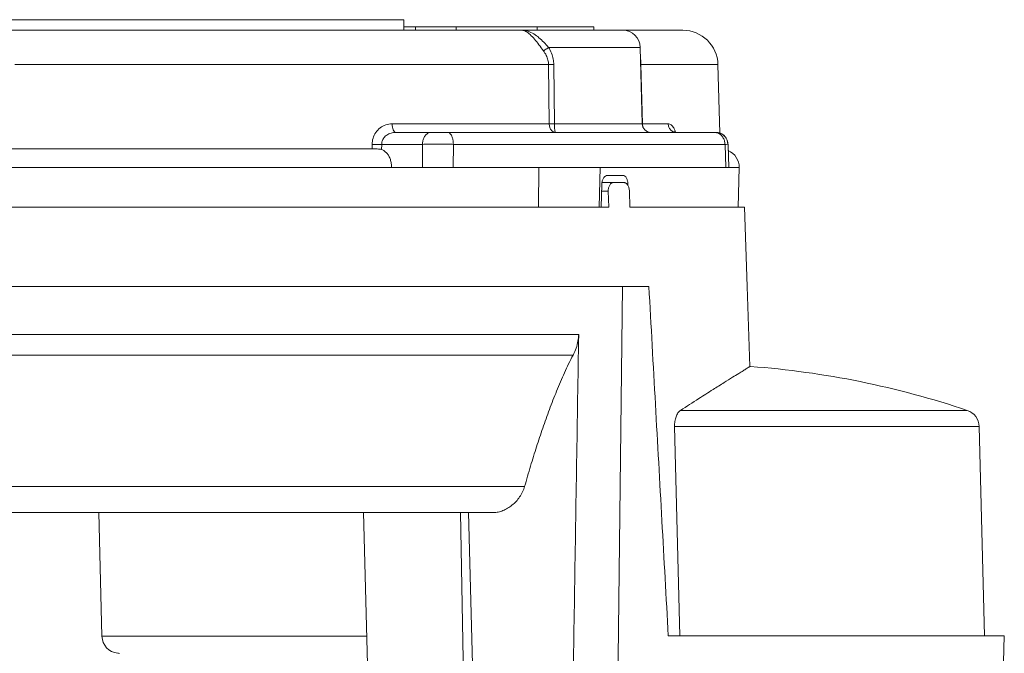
# Model space of a CAD drawing. Header units: millimetres. Extents: x -368 to 1732, y 3428 to 4913.
# Tile 70 of 80: x 1111.4 to 1116.99, y 4375.93 to 4379.53. Entities that reach past the tile are written whole.
import ezdxf

# ---------------------------------------------------------------- set-up
doc = ezdxf.new("R2010")
doc.units = ezdxf.units.MM
doc.linetypes.add('ACAD_ISO08W100', pattern=[36, 24, -3, 6, -3])
doc.layers.add('-- CO_p', color=51, linetype='Continuous', lineweight=9)

# ---------------------------------------------------------------- blocks, each defined once
blk = doc.blocks.new('-- CIEPŁOMIERZ ECHO II_20')
at = {"color": 50}
for points in [[(4.01, 7.15), (4.01, 7.15), (4.01, 7.17), (4.01, 7.17)], [(4.01002, 7.17), (4.01002, 7.17), (4.33286, 7.17), (4.33286, 7.17)], [(4.33286, 7.17), (4.33286, 7.17), (4.79297, 7.17), (4.79297, 7.17)], [(4.33286, 7.15), (4.33286, 7.15), (4.33286, 7.17), (4.33286, 7.17)], [(4.79297, 7.17), (4.79297, 7.17), (5.02358, 7.17), (5.02358, 7.17)], [(4.79297, 7.15), (4.79297, 7.15), (4.79297, 7.17), (4.79297, 7.17)], [(5.02358, 7.17), (5.02358, 7.17), (5.09, 7.17), (5.09, 7.17)], [(5.02358, 7.15), (5.02358, 7.15), (5.02358, 7.17), (5.02358, 7.17)], [(5.09, 7.21), (5.09, 7.21), (7.98239, 7.21), (7.98239, 7.21)], [(5.09, 7.15), (5.09, 7.15), (5.09, 7.21), (5.09, 7.21)], [(3.50526, 7.15), (3.39684, 7.15), (3.30817, 7.06361), (3.30533, 6.95523)], [(3.50526, 7.15), (3.50526, 7.15), (3.84498, 7.15), (3.84498, 7.15)], [(3.84703, 7.15), (3.84703, 7.15), (3.50537, 7.15), (3.50537, 7.15)], [(3.84703, 7.15), (3.79282, 7.15), (3.74848, 7.1068), (3.74706, 7.05261)], [(3.84498, 7.15), (3.84498, 7.15), (3.84703, 7.15), (3.84703, 7.15)], [(3.88219, 7.15), (3.88219, 7.15), (3.84704, 7.15), (3.84704, 7.15)], [(3.88428, 7.15), (3.88428, 7.15), (3.84806, 7.15), (3.84806, 7.15)], [(3.89455, 7.15), (3.89455, 7.15), (3.88219, 7.15), (3.88219, 7.15)], [(3.93227, 7.15), (3.93227, 7.15), (3.88428, 7.15), (3.88428, 7.15)], [(3.94199, 7.15), (3.94199, 7.15), (3.89455, 7.15), (3.89455, 7.15)], [(3.97384, 7.15), (3.97384, 7.15), (3.93227, 7.15), (3.93227, 7.15)], [(3.96096, 7.15), (3.96096, 7.15), (3.94199, 7.15), (3.94199, 7.15)], [(4.33286, 7.15), (4.33286, 7.15), (3.96096, 7.15), (3.96096, 7.15)], [(4.41934, 7.15), (4.41934, 7.15), (3.97384, 7.15), (3.97384, 7.15)], [(4.41934, 7.15), (4.41934, 7.15), (4.33286, 7.15), (4.33286, 7.15)], [(4.6112, 7.15), (4.6112, 7.15), (4.41934, 7.15), (4.41934, 7.15)], [(4.41934, 7.15), (4.41934, 7.15), (4.61448, 7.15), (4.61448, 7.15)], [(4.63141, 7.15), (4.63141, 7.15), (4.6112, 7.15), (4.6112, 7.15)], [(4.61448, 7.15), (4.61448, 7.15), (4.63141, 7.15), (4.63141, 7.15)], [(4.71656, 7.15), (4.71656, 7.15), (4.63141, 7.15), (4.63141, 7.15)], [(4.63141, 7.15), (4.63141, 7.15), (4.71684, 7.15), (4.71684, 7.15)], [(4.71891, 7.15), (4.71891, 7.15), (4.71656, 7.15), (4.71656, 7.15)], [(4.71684, 7.15), (4.71684, 7.15), (4.72298, 7.15), (4.72298, 7.15)], [(4.72298, 7.15), (4.72298, 7.15), (4.71891, 7.15), (4.71891, 7.15)], [(4.79297, 7.15), (4.79297, 7.15), (4.72298, 7.15), (4.72298, 7.15)], [(4.72298, 7.15), (4.72298, 7.15), (4.79297, 7.15), (4.79297, 7.15)], [(5.02358, 7.15), (5.02358, 7.15), (4.79297, 7.15), (4.79297, 7.15)], [(4.79297, 7.15), (4.79297, 7.15), (5.02358, 7.15), (5.02358, 7.15)], [(5.09, 7.15), (5.09, 7.15), (5.02358, 7.15), (5.02358, 7.15)], [(5.02358, 7.15), (5.02358, 7.15), (5.09, 7.15), (5.09, 7.15)], [(6.09, 7.15), (6.09, 7.15), (5.09, 7.15), (5.09, 7.15)], [(5.09, 7.15), (5.09, 7.15), (6.09, 7.15), (6.09, 7.15)], [(6.09275, 7.15), (6.09275, 7.15), (6.09, 7.15), (6.09, 7.15)], [(6.09, 7.15), (6.09, 7.15), (6.89, 7.15), (6.89, 7.15)], [(6.89, 7.15), (6.89, 7.15), (6.09275, 7.15), (6.09275, 7.15)], [(7.95643, 7.15), (7.95643, 7.15), (6.89, 7.15), (6.89, 7.15)], [(6.89, 7.15), (6.89, 7.15), (7.95643, 7.15), (7.95643, 7.15)], [(3.74706, 7.05261), (3.74706, 7.05261), (3.7357, 6.61869), (3.7357, 6.61869)], [(4.26789, 7.05261), (4.26789, 7.05261), (3.74706, 7.05261), (3.74706, 7.05261)], [(3.30533, 6.95523), (3.30533, 6.95523), (3.29514, 6.566), (3.29514, 6.566)], [(3.30533, 6.95523), (3.30533, 6.95523), (3.60882, 6.95523), (3.60882, 6.95523)], [(3.60882, 6.95523), (3.60882, 6.95523), (3.61379, 6.95523), (3.61379, 6.95523)], [(3.61379, 6.95523), (3.61379, 6.95523), (3.74361, 6.95523), (3.74361, 6.95523)], [(3.74361, 6.95523), (3.74361, 6.95523), (3.73448, 6.61869), (3.73448, 6.61869)], [(3.74386, 6.96349), (3.74377, 6.96074), (3.74369, 6.95798), (3.74361, 6.95523)], [(3.74451, 6.95521), (3.74421, 6.95522), (3.74391, 6.95523), (3.74361, 6.95523)], [(4.23466, 6.61869), (4.23466, 6.61869), (4.23835, 6.95523), (4.23835, 6.95523)], [(4.26426, 6.61869), (4.26426, 6.61869), (4.26824, 6.95523), (4.26824, 6.95523)], [(4.26824, 6.95523), (4.26824, 6.95523), (4.74131, 6.95523), (4.74131, 6.95523)], [(4.74131, 6.95523), (4.74131, 6.95523), (4.8379, 6.95523), (4.8379, 6.95523)], [(4.8379, 6.95523), (4.8379, 6.95523), (4.86887, 6.95523), (4.86887, 6.95523)], [(4.86887, 6.95523), (4.86887, 6.95523), (4.8816, 6.95523), (4.8816, 6.95523)], [(4.8816, 6.95523), (4.8816, 6.95523), (4.96145, 6.95523), (4.96145, 6.95523)], [(4.96145, 6.95523), (4.96145, 6.95523), (5.43651, 6.95523), (5.43651, 6.95523)], [(5.43651, 6.95523), (5.43651, 6.95523), (5.43792, 6.95523), (5.43792, 6.95523)], [(5.43792, 6.95523), (5.43792, 6.95523), (5.52492, 6.95523), (5.52492, 6.95523)], [(5.52492, 6.95523), (5.52492, 6.95523), (5.54129, 6.95523), (5.54129, 6.95523)], [(5.54129, 6.95523), (5.54129, 6.95523), (5.67856, 6.95523), (5.67856, 6.95523)], [(5.67856, 6.95523), (5.67856, 6.95523), (5.76871, 6.95523), (5.76871, 6.95523)], [(5.76871, 6.95523), (5.76871, 6.95523), (5.81884, 6.95523), (5.81884, 6.95523)], [(5.81884, 6.95523), (5.81884, 6.95523), (5.83841, 6.95523), (5.83841, 6.95523)], [(5.83841, 6.95523), (5.83841, 6.95523), (6.06004, 6.95523), (6.06004, 6.95523)], [(6.06004, 6.95523), (6.06004, 6.95523), (6.07048, 6.95523), (6.07048, 6.95523)], [(6.07048, 6.95523), (6.07048, 6.95523), (6.10335, 6.95523), (6.10335, 6.95523)], [(6.10335, 6.95523), (6.10335, 6.95523), (6.112, 6.95523), (6.112, 6.95523)], [(6.112, 6.95523), (6.112, 6.95523), (6.72281, 6.95523), (6.72281, 6.95523)], [(6.72281, 6.95523), (6.72281, 6.95523), (6.90953, 6.95523), (6.90953, 6.95523)], [(6.90953, 6.95523), (6.90953, 6.95523), (6.93499, 6.95523), (6.93499, 6.95523)], [(6.93499, 6.95523), (6.93499, 6.95523), (6.94157, 6.95523), (6.94157, 6.95523)], [(6.94157, 6.95523), (6.94157, 6.95523), (7.2113, 6.95523), (7.2113, 6.95523)], [(7.2113, 6.95523), (7.2113, 6.95523), (7.21404, 6.95523), (7.21404, 6.95523)], [(7.21404, 6.95523), (7.21404, 6.95523), (7.30145, 6.95523), (7.30145, 6.95523)], [(3.58813, 6.61869), (3.58813, 6.61869), (3.73448, 6.61869), (3.73448, 6.61869)], [(3.68571, 6.57), (3.71282, 6.57), (3.73499, 6.59159), (3.7357, 6.61869)], [(3.73088, 6.59996), (3.73238, 6.60394), (3.73342, 6.60807), (3.73398, 6.61228)], [(3.73398, 6.61228), (3.73427, 6.61441), (3.73443, 6.61654), (3.73448, 6.61869)], [(3.7357, 6.61866), (3.7357, 6.61866), (3.73448, 6.61869), (3.73448, 6.61869)], [(4.23466, 6.61869), (4.23466, 6.61869), (3.7357, 6.61869), (3.7357, 6.61869)], [(4.26426, 6.61869), (4.26426, 6.61869), (5.15679, 6.61869), (5.15679, 6.61869)], [(3.31827, 6.57), (3.28096, 6.57), (3.2502, 6.54073), (3.24836, 6.50346)], [(3.29512, 6.56606), (3.27079, 6.55753), (3.25311, 6.53632), (3.24912, 6.51084)], [(3.3183, 6.57), (3.3183, 6.57), (3.32733, 6.57), (3.32733, 6.57)], [(3.31838, 6.57), (3.31838, 6.57), (3.3183, 6.57), (3.3183, 6.57)], [(3.32733, 6.57), (3.32733, 6.57), (3.54271, 6.57), (3.54271, 6.57)], [(3.54271, 6.57), (3.54271, 6.57), (3.68573, 6.57), (3.68573, 6.57)], [(3.54271, 6.57), (3.54271, 6.57), (3.54297, 6.57), (3.54297, 6.57)], [(3.68573, 6.57), (3.68573, 6.57), (3.69135, 6.57), (3.69135, 6.57)], [(3.69135, 6.57), (3.69135, 6.57), (4.22943, 6.57), (4.22943, 6.57)], [(3.72692, 6.5917), (3.72848, 6.59433), (3.7298, 6.5971), (3.73088, 6.59996)], [(4.22943, 6.57), (4.22943, 6.57), (4.23692, 6.57), (4.23692, 6.57)], [(4.23692, 6.57), (4.23692, 6.57), (4.84139, 6.57), (4.84139, 6.57)], [(4.93491, 6.57), (4.93491, 6.57), (4.84139, 6.57), (4.84139, 6.57)], [(4.84139, 6.57), (4.84139, 6.57), (4.93491, 6.57), (4.93491, 6.57)], [(5.13592, 6.57), (5.13592, 6.57), (4.93491, 6.57), (4.93491, 6.57)], [(3.24831, 6.50224), (3.24831, 6.50224), (3.24406, 6.37), (3.24406, 6.37)], [(3.24831, 6.50224), (3.24831, 6.50224), (3.24717, 6.46675), (3.24717, 6.46675)], [(3.24912, 6.51084), (3.24867, 6.508), (3.2484, 6.50512), (3.24831, 6.50224)], [(3.24836, 6.50346), (3.24834, 6.50305), (3.24832, 6.50265), (3.24831, 6.50224)], [(3.26528, 6.50183), (3.26528, 6.50183), (3.261, 6.37), (3.261, 6.37)], [(3.26528, 6.50183), (3.26528, 6.50183), (4.80905, 6.50183), (4.80905, 6.50183)], [(4.8098, 6.37), (4.8098, 6.37), (4.80905, 6.50183), (4.80905, 6.50183)], [(5.21641, 6.50183), (5.21641, 6.50183), (4.98439, 6.50183), (4.98439, 6.50183)], [(4.98504, 6.37), (4.98504, 6.37), (4.98439, 6.50183), (4.98439, 6.50183)], [(5.21641, 6.50183), (5.21641, 6.50183), (5.21659, 6.472), (5.21659, 6.472)], [(5.27081, 6.50183), (5.27081, 6.50183), (5.27097, 6.47585), (5.27097, 6.47585)], [(3.24713, 6.46682), (3.20882, 6.44986), (3.18411, 6.4119), (3.18411, 6.37)], [(5.2553, 6.47589), (5.2553, 6.47589), (5.27097, 6.47589), (5.27097, 6.47589)], [(5.27097, 6.47589), (5.27097, 6.47589), (7.70904, 6.47589), (7.70904, 6.47589)], [(3.18411, 6.37), (3.18411, 6.37), (3.19, 6.145), (3.19, 6.145)], [(3.2399, 6.37), (3.2399, 6.37), (3.18411, 6.37), (3.18411, 6.37)], [(3.24406, 6.37), (3.24406, 6.37), (3.2399, 6.37), (3.2399, 6.37)], [(3.24406, 6.37), (3.24406, 6.37), (3.261, 6.37), (3.261, 6.37)], [(3.261, 6.37), (3.261, 6.37), (3.96924, 6.37), (3.96924, 6.37)], [(3.93277, 6.325), (3.93277, 6.325), (3.84641, 6.325), (3.84641, 6.325)], [(3.96924, 6.37), (3.96924, 6.37), (3.97491, 6.37), (3.97491, 6.37)], [(3.97491, 6.37), (3.97491, 6.37), (4.32404, 6.37), (4.32404, 6.37)], [(3.9808, 6.145), (3.9808, 6.145), (3.97491, 6.37), (3.97491, 6.37)], [(4.32404, 6.37), (4.32404, 6.37), (4.8098, 6.37), (4.8098, 6.37)], [(4.32404, 6.37), (4.32404, 6.37), (4.32519, 6.145), (4.32519, 6.145)], [(4.98504, 6.37), (4.98504, 6.37), (4.8098, 6.37), (4.8098, 6.37)], [(5.16035, 6.37), (5.16035, 6.37), (4.98504, 6.37), (4.98504, 6.37)], [(5.16035, 6.37), (5.16035, 6.37), (7.81965, 6.37), (7.81965, 6.37)], [(3.81784, 6.28152), (3.81772, 6.27935), (3.81768, 6.27717), (3.81773, 6.275)], [(3.81773, 6.275), (3.81773, 6.275), (3.82166, 6.275), (3.82166, 6.275)], [(3.81773, 6.275), (3.81773, 6.275), (3.81784, 6.26954), (3.81784, 6.26954)], [(3.83998, 6.285), (3.83998, 6.285), (3.89858, 6.285), (3.89858, 6.285)], [(3.89858, 6.285), (3.89858, 6.285), (3.96578, 6.285), (3.96578, 6.285)], [(3.96578, 6.275), (3.96578, 6.275), (3.96846, 6.145), (3.96846, 6.145)], [(3.80614, 6.145), (3.80614, 6.145), (3.80862, 6.235), (3.80862, 6.235)], [(3.92644, 6.145), (3.92644, 6.145), (3.92891, 6.235), (3.92891, 6.235)], [(3.92891, 6.235), (3.92891, 6.235), (3.9666, 6.235), (3.9666, 6.235)], [(3.155, 6.145), (3.155, 6.145), (3.13929, 5.695), (3.13929, 5.695)], [(3.155, 6.145), (3.155, 6.145), (3.19702, 6.145), (3.19702, 6.145)], [(3.19702, 6.145), (3.19702, 6.145), (3.21215, 6.145), (3.21215, 6.145)], [(3.21215, 6.145), (3.21215, 6.145), (3.29553, 6.145), (3.29553, 6.145)], [(3.29553, 6.145), (3.29553, 6.145), (3.4873, 6.145), (3.4873, 6.145)], [(3.4873, 6.145), (3.4873, 6.145), (3.49001, 6.145), (3.49001, 6.145)], [(3.49001, 6.145), (3.49001, 6.145), (3.49101, 6.145), (3.49101, 6.145)], [(3.49101, 6.145), (3.49101, 6.145), (3.61191, 6.145), (3.61191, 6.145)], [(3.61191, 6.145), (3.61191, 6.145), (3.61848, 6.145), (3.61848, 6.145)], [(3.61848, 6.145), (3.61848, 6.145), (3.74296, 6.145), (3.74296, 6.145)], [(3.74296, 6.145), (3.74296, 6.145), (3.75462, 6.145), (3.75462, 6.145)], [(3.75462, 6.145), (3.75462, 6.145), (3.80614, 6.145), (3.80614, 6.145)], [(3.92644, 6.145), (3.92644, 6.145), (3.96846, 6.145), (3.96846, 6.145)], [(3.96846, 6.145), (3.96846, 6.145), (3.98085, 6.145), (3.98085, 6.145)], [(4.28681, 6.145), (4.28681, 6.145), (3.98085, 6.145), (3.98085, 6.145)], [(4.28681, 6.145), (4.28681, 6.145), (4.32519, 6.145), (4.32519, 6.145)], [(4.32519, 6.145), (4.32519, 6.145), (4.46486, 6.145), (4.46486, 6.145)], [(4.46486, 6.145), (4.46486, 6.145), (4.50685, 6.145), (4.50685, 6.145)], [(4.50685, 6.145), (4.50685, 6.145), (4.51138, 6.145), (4.51138, 6.145)], [(4.51138, 6.145), (4.51138, 6.145), (4.52798, 6.145), (4.52798, 6.145)], [(4.52798, 6.145), (4.52798, 6.145), (4.57316, 6.145), (4.57316, 6.145)], [(4.57316, 6.145), (4.57316, 6.145), (4.60194, 6.145), (4.60194, 6.145)], [(4.60194, 6.145), (4.60194, 6.145), (4.71138, 6.145), (4.71138, 6.145)], [(4.71138, 6.145), (4.71138, 6.145), (4.71885, 6.145), (4.71885, 6.145)], [(4.71885, 6.145), (4.71885, 6.145), (4.76679, 6.145), (4.76679, 6.145)], [(4.76679, 6.145), (4.76679, 6.145), (4.77293, 6.145), (4.77293, 6.145)], [(4.77293, 6.145), (4.77293, 6.145), (4.81398, 6.145), (4.81398, 6.145)], [(4.81398, 6.145), (4.81398, 6.145), (4.81785, 6.145), (4.81785, 6.145)], [(4.81785, 6.145), (4.81785, 6.145), (4.84298, 6.145), (4.84298, 6.145)], [(4.84298, 6.145), (4.84298, 6.145), (4.85516, 6.145), (4.85516, 6.145)], [(4.85516, 6.145), (4.85516, 6.145), (4.89392, 6.145), (4.89392, 6.145)], [(4.89392, 6.145), (4.89392, 6.145), (4.91212, 6.145), (4.91212, 6.145)], [(4.91212, 6.145), (4.91212, 6.145), (4.93498, 6.145), (4.93498, 6.145)], [(4.93498, 6.145), (4.93498, 6.145), (5.0966, 6.145), (5.0966, 6.145)], [(5.0966, 6.145), (5.0966, 6.145), (5.15795, 6.145), (5.15795, 6.145)], [(5.15795, 6.145), (5.15795, 6.145), (5.16514, 6.145), (5.16514, 6.145)], [(5.16514, 6.145), (5.16514, 6.145), (5.49671, 6.145), (5.49671, 6.145)], [(5.49671, 6.145), (5.49671, 6.145), (5.50194, 6.145), (5.50194, 6.145)], [(5.50194, 6.145), (5.50194, 6.145), (5.54256, 6.145), (5.54256, 6.145)], [(5.54256, 6.145), (5.54256, 6.145), (5.54764, 6.145), (5.54764, 6.145)], [(5.54764, 6.145), (5.54764, 6.145), (5.58646, 6.145), (5.58646, 6.145)], [(5.58646, 6.145), (5.58646, 6.145), (5.77515, 6.145), (5.77515, 6.145)], [(5.77515, 6.145), (5.77515, 6.145), (7.24095, 6.145), (7.24095, 6.145)], [(7.24095, 6.145), (7.24095, 6.145), (7.25687, 6.145), (7.25687, 6.145)], [(7.25687, 6.145), (7.25687, 6.145), (8.12396, 6.145), (8.12396, 6.145)], [(3.13929, 5.695), (3.13929, 5.695), (3.12339, 5.23965), (3.12339, 5.23965)], [(3.69773, 5.695), (3.69773, 5.695), (3.84756, 5.695), (3.84756, 5.695)], [(3.84756, 5.695), (3.84756, 5.695), (9.13245, 5.695), (9.13245, 5.695)], [(3.87625, 3.26), (3.87625, 3.26), (3.84756, 5.695), (3.84756, 5.695)], [(4.09693, 5.42097), (4.09693, 5.42097), (9.12922, 5.42097), (9.12922, 5.42097)], [(4.12912, 5.30465), (4.12912, 5.30465), (9.11312, 5.30465), (9.11312, 5.30465)], [(3.11966, 5.23965), (2.7006, 5.20853), (2.28715, 5.1247), (1.88906, 4.99016)], [(1.88906, 4.99016), (1.84934, 4.97673), (1.82221, 4.93995), (1.82111, 4.89804)], [(1.88906, 4.99016), (1.88906, 4.99016), (3.51837, 4.99016), (3.51837, 4.99016)], [(1.82111, 4.89804), (1.82111, 4.89804), (1.79, 3.71), (1.79, 3.71)], [(1.82111, 4.89804), (1.82111, 4.89804), (3.55178, 4.89804), (3.55178, 4.89804)], [(3.52223, 3.71), (3.52223, 3.71), (3.55177, 4.89797), (3.55177, 4.89797)], [(4.40385, 4.55823), (4.40385, 4.55823), (8.91915, 4.55823), (8.91915, 4.55823)], [(4.57977, 4.41), (4.57977, 4.41), (4.72289, 4.41), (4.72289, 4.41)], [(4.69298, 3.26), (4.69298, 3.26), (4.72309, 4.41), (4.72309, 4.41)], [(4.72289, 4.41), (4.72289, 4.41), (6.09004, 4.41), (6.09004, 4.41)], [(4.7479, 3.26), (4.7479, 3.26), (4.76894, 4.41), (4.76894, 4.41)], [(5.29, 3.26), (5.29, 3.26), (5.32012, 4.41), (5.32012, 4.41)], [(6.09004, 4.41), (6.09004, 4.41), (6.49, 4.41), (6.49, 4.41)], [(6.49, 4.41), (6.49, 4.41), (6.88997, 4.41), (6.88997, 4.41)], [(6.80588, 3.70738), (6.80588, 3.70738), (6.82428, 4.41), (6.82428, 4.41)], [(6.88997, 4.41), (6.88997, 4.41), (8.73587, 4.41), (8.73587, 4.41)], [(1.69, 3.26), (1.69, 3.26), (1.67822, 3.71), (1.67822, 3.71)], [(1.67824, 3.71), (1.67824, 3.71), (1.7789, 3.71), (1.7789, 3.71)], [(1.7789, 3.71), (1.7789, 3.71), (1.81503, 3.71), (1.81503, 3.71)], [(1.81503, 3.71), (1.81503, 3.71), (3.52223, 3.71), (3.52223, 3.71)], [(3.52223, 3.71), (3.52223, 3.71), (3.58766, 3.71), (3.58766, 3.71)], [(6.80588, 3.70738), (6.80588, 3.70738), (5.30172, 3.70738), (5.30172, 3.70738)], [(6.71619, 3.61053), (6.76618, 3.61569), (6.80457, 3.65715), (6.80588, 3.70738)], [(6.70592, 3.61), (6.70935, 3.61), (6.71278, 3.61017), (6.71619, 3.61053)]]:
    blk.add_open_spline(points, degree=3, dxfattribs=at)
for points, knots in [([(4.41934, 7.15), (4.40766, 7.14999), (4.39592, 7.14801), (4.38474, 7.14447), (4.38474, 7.14447), (4.3734, 7.14088), (4.36264, 7.13569), (4.35248, 7.12955), (4.35248, 7.12955), (4.34195, 7.12317), (4.33207, 7.11577), (4.3227, 7.1078), (4.3227, 7.1078), (4.31293, 7.09951), (4.30371, 7.09061), (4.29478, 7.08144), (4.29478, 7.08144), (4.28561, 7.07202), (4.27674, 7.06232), (4.26789, 7.05261)], [0, 0, 0, 0, 0.2, 0.2, 0.2, 0.2, 0.4, 0.4, 0.4, 0.4, 0.6, 0.6, 0.6, 0.6, 0.8, 0.8, 0.8, 0.8, 1, 1, 1, 1]), ([(4.41934, 7.15), (4.41143, 7.14999), (4.40365, 7.14711), (4.39658, 7.14331), (4.39658, 7.14331), (4.38763, 7.13849), (4.37982, 7.13219), (4.37248, 7.1254), (4.37248, 7.1254), (4.3637, 7.11728), (4.35557, 7.10846), (4.34782, 7.09934), (4.34782, 7.09934), (4.33912, 7.0891), (4.33089, 7.07849), (4.32281, 7.06777), (4.32281, 7.06777), (4.31415, 7.05629), (4.30568, 7.04467), (4.29708, 7.03314)], [0, 0, 0, 0, 0.2, 0.2, 0.2, 0.2, 0.4, 0.4, 0.4, 0.4, 0.6, 0.6, 0.6, 0.6, 0.8, 0.8, 0.8, 0.8, 1, 1, 1, 1]), ([(4.23835, 6.95523), (4.23847, 6.96572), (4.23956, 6.97622), (4.24158, 6.98653), (4.24158, 6.98653), (4.24377, 6.99773), (4.24704, 7.0087), (4.25123, 7.01931), (4.25123, 7.01931), (4.25579, 7.03088), (4.26143, 7.04201), (4.26789, 7.05261)], [0, 0, 0, 0, 0.3333333, 0.3333333, 0.3333333, 0.3333333, 0.6666667, 0.6666667, 0.6666667, 0.6666667, 1, 1, 1, 1]), ([(4.29708, 7.03314), (4.29431, 7.035), (4.29154, 7.03685), (4.28876, 7.03871), (4.28876, 7.03871), (4.28544, 7.04092), (4.28212, 7.04314), (4.27879, 7.04536), (4.27879, 7.04536), (4.27516, 7.04778), (4.27152, 7.0502), (4.26789, 7.05261)], [0, 0, 0, 0, 0.3333333, 0.3333333, 0.3333333, 0.3333333, 0.6666667, 0.6666667, 0.6666667, 0.6666667, 1, 1, 1, 1]), ([(3.74386, 6.96349), (3.74404, 6.96915), (3.74424, 6.97481), (3.74446, 6.98047), (3.74446, 6.98047), (3.74481, 6.98926), (3.74522, 6.99805), (3.74575, 7.00683), (3.74575, 7.00683), (3.74581, 7.00778), (3.74586, 7.00873), (3.74592, 7.00968)], [0, 0, 0, 0, 0.3333333, 0.3333333, 0.3333333, 0.3333333, 0.6666667, 0.6666667, 0.6666667, 0.6666667, 1, 1, 1, 1]), ([(4.26824, 6.95523), (4.26833, 6.96369), (4.26941, 6.97218), (4.27138, 6.98043), (4.27138, 6.98043), (4.27356, 6.98954), (4.27683, 6.99838), (4.28092, 7.00681), (4.28092, 7.00681), (4.28543, 7.01609), (4.29093, 7.02488), (4.29708, 7.03314)], [0, 0, 0, 0, 0.3333333, 0.3333333, 0.3333333, 0.3333333, 0.6666667, 0.6666667, 0.6666667, 0.6666667, 1, 1, 1, 1]), ([(4.23835, 6.95523), (4.24199, 6.95525), (4.24564, 6.95519), (4.24928, 6.95516), (4.24928, 6.95516), (4.25266, 6.95514), (4.25603, 6.95515), (4.25941, 6.95516), (4.25941, 6.95516), (4.26236, 6.95518), (4.2653, 6.9552), (4.26824, 6.95523)], [0, 0, 0, 0, 0.3333333, 0.3333333, 0.3333333, 0.3333333, 0.6666667, 0.6666667, 0.6666667, 0.6666667, 1, 1, 1, 1]), ([(3.54297, 6.57), (3.54872, 6.57003), (3.55452, 6.57132), (3.55982, 6.57368), (3.55982, 6.57368), (3.56534, 6.57614), (3.5703, 6.57978), (3.57441, 6.58418), (3.57441, 6.58418), (3.57867, 6.58875), (3.58202, 6.59415), (3.58433, 6.59996), (3.58433, 6.59996), (3.5867, 6.60592), (3.58798, 6.61232), (3.58813, 6.61869)], [0, 0, 0, 0, 0.25, 0.25, 0.25, 0.25, 0.5, 0.5, 0.5, 0.5, 0.75, 0.75, 0.75, 0.75, 1, 1, 1, 1]), ([(3.58813, 6.61869), (3.58226, 6.61869), (3.57645, 6.61613), (3.57163, 6.61258), (3.57163, 6.61258), (3.56537, 6.60797), (3.5608, 6.60169), (3.55698, 6.59505), (3.55698, 6.59505), (3.55245, 6.58718), (3.54896, 6.57882), (3.54615, 6.57025)], [0, 0, 0, 0, 0.3333333, 0.3333333, 0.3333333, 0.3333333, 0.6666667, 0.6666667, 0.6666667, 0.6666667, 1, 1, 1, 1]), ([(4.26426, 6.61869), (4.26415, 6.61238), (4.2632, 6.60604), (4.26136, 6.59997), (4.26136, 6.59997), (4.25965, 6.59436), (4.25717, 6.58898), (4.25376, 6.5842), (4.25376, 6.5842), (4.25077, 6.58001), (4.24706, 6.57628), (4.24258, 6.5737), (4.24258, 6.5737), (4.23859, 6.57139), (4.23398, 6.57), (4.22943, 6.57)], [0, 0, 0, 0, 0.25, 0.25, 0.25, 0.25, 0.5, 0.5, 0.5, 0.5, 0.75, 0.75, 0.75, 0.75, 1, 1, 1, 1]), ([(4.22943, 6.57), (4.23082, 6.57), (4.23112, 6.57196), (4.2314, 6.5737), (4.2314, 6.5737), (4.2321, 6.57809), (4.23266, 6.58097), (4.23308, 6.5842), (4.23308, 6.5842), (4.2337, 6.58901), (4.234, 6.59459), (4.23422, 6.59997), (4.23422, 6.59997), (4.23448, 6.60635), (4.23464, 6.61245), (4.23466, 6.61869)], [0, 0, 0, 0, 0.25, 0.25, 0.25, 0.25, 0.5, 0.5, 0.5, 0.5, 0.75, 0.75, 0.75, 0.75, 1, 1, 1, 1]), ([(4.23466, 6.61869), (4.23826, 6.61865), (4.24187, 6.61863), (4.24548, 6.61862), (4.24548, 6.61862), (4.24882, 6.61861), (4.25217, 6.61861), (4.25551, 6.61862), (4.25551, 6.61862), (4.25843, 6.61863), (4.26134, 6.61865), (4.26426, 6.61869)], [0, 0, 0, 0, 0.3333333, 0.3333333, 0.3333333, 0.3333333, 0.6666667, 0.6666667, 0.6666667, 0.6666667, 1, 1, 1, 1]), ([(5.15679, 6.61869), (5.15672, 6.61242), (5.15619, 6.60613), (5.15505, 6.59996), (5.15505, 6.59996), (5.15405, 6.59457), (5.15259, 6.58926), (5.15049, 6.58418), (5.15049, 6.58418), (5.14889, 6.58033), (5.14693, 6.5766), (5.14378, 6.57368), (5.14378, 6.57368), (5.14159, 6.57164), (5.13881, 6.57), (5.13592, 6.57)], [0, 0, 0, 0, 0.25, 0.25, 0.25, 0.25, 0.5, 0.5, 0.5, 0.5, 0.75, 0.75, 0.75, 0.75, 1, 1, 1, 1]), ([(5.15679, 6.61869), (5.16899, 6.61869), (5.18128, 6.6166), (5.19288, 6.61259), (5.19288, 6.61259), (5.20452, 6.60857), (5.21546, 6.60261), (5.22519, 6.59508), (5.22519, 6.59508), (5.2348, 6.58764), (5.24322, 6.57867), (5.25007, 6.56864), (5.25007, 6.56864), (5.25683, 6.55875), (5.26206, 6.54783), (5.26556, 6.53637), (5.26556, 6.53637), (5.26898, 6.52518), (5.27074, 6.51347), (5.27081, 6.50183)], [0, 0, 0, 0, 0.2, 0.2, 0.2, 0.2, 0.4, 0.4, 0.4, 0.4, 0.6, 0.6, 0.6, 0.6, 0.8, 0.8, 0.8, 0.8, 1, 1, 1, 1]), ([(3.32733, 6.57), (3.32094, 6.57), (3.3145, 6.56885), (3.30846, 6.56668), (3.30846, 6.56668), (3.30227, 6.56446), (3.29649, 6.56116), (3.29137, 6.55706), (3.29137, 6.55706), (3.28606, 6.5528), (3.28146, 6.54768), (3.27769, 6.54203), (3.27769, 6.54203), (3.27379, 6.53617), (3.27078, 6.52974), (3.26871, 6.52302), (3.26871, 6.52302), (3.26659, 6.51615), (3.26544, 6.50898), (3.26528, 6.50183)], [0, 0, 0, 0, 0.2, 0.2, 0.2, 0.2, 0.4, 0.4, 0.4, 0.4, 0.6, 0.6, 0.6, 0.6, 0.8, 0.8, 0.8, 0.8, 1, 1, 1, 1]), ([(3.55494, 6.57222), (3.55494, 6.57222), (3.55571, 6.57333), (3.55571, 6.57333), (3.55571, 6.57333), (3.55571, 6.57333), (3.55645, 6.57425), (3.55645, 6.57425), (3.55645, 6.57425), (3.55645, 6.57425), (3.55656, 6.57439), (3.55656, 6.57439), (3.55656, 6.57439), (3.55656, 6.57439), (3.556, 6.57393), (3.556, 6.57393), (3.556, 6.57393), (3.556, 6.57393), (3.55471, 6.57307), (3.55471, 6.57307), (3.55471, 6.57307), (3.55471, 6.57307), (3.55259, 6.57199), (3.55259, 6.57199), (3.55259, 6.57199), (3.55259, 6.57199), (3.54969, 6.57095), (3.54969, 6.57095), (3.54969, 6.57095), (3.54969, 6.57095), (3.54622, 6.57023), (3.54622, 6.57023), (3.54622, 6.57023), (3.54622, 6.57023), (3.54297, 6.57), (3.54297, 6.57)], [0, 0, 0, 0, 0.1111111, 0.1111111, 0.1111111, 0.1111111, 0.2222222, 0.2222222, 0.2222222, 0.2222222, 0.3333333, 0.3333333, 0.3333333, 0.3333333, 0.4444444, 0.4444444, 0.4444444, 0.4444445, 0.5555556, 0.5555556, 0.5555556, 0.5555556, 0.6666667, 0.6666667, 0.6666667, 0.6666667, 0.7777778, 0.7777778, 0.7777778, 0.7777778, 0.8888889, 0.8888889, 0.8888889, 0.8888889, 1, 1, 1, 1]), ([(4.80905, 6.50183), (4.80913, 6.50892), (4.80971, 6.51601), (4.81084, 6.52302), (4.81084, 6.52302), (4.81187, 6.52947), (4.81337, 6.53585), (4.81552, 6.54203), (4.81552, 6.54203), (4.81734, 6.54727), (4.81963, 6.55236), (4.82265, 6.55706), (4.82265, 6.55706), (4.82503, 6.56075), (4.82787, 6.5642), (4.83156, 6.56668), (4.83156, 6.56668), (4.83448, 6.56864), (4.83793, 6.57), (4.84139, 6.57)], [0, 0, 0, 0, 0.2, 0.2, 0.2, 0.2, 0.4, 0.4, 0.4, 0.4, 0.6, 0.6, 0.6, 0.6, 0.8, 0.8, 0.8, 0.8, 1, 1, 1, 1]), ([(4.93491, 6.57), (4.94005, 6.57), (4.94523, 6.5688), (4.94996, 6.56668), (4.94996, 6.56668), (4.95507, 6.56439), (4.95964, 6.56102), (4.96358, 6.55706), (4.96358, 6.55706), (4.96797, 6.55265), (4.97158, 6.54751), (4.97449, 6.54203), (4.97449, 6.54203), (4.97768, 6.53603), (4.98003, 6.52961), (4.98165, 6.52302), (4.98165, 6.52302), (4.98336, 6.51608), (4.98426, 6.50895), (4.98439, 6.50183)], [0, 0, 0, 0, 0.2, 0.2, 0.2, 0.2, 0.4, 0.4, 0.4, 0.4, 0.6, 0.6, 0.6, 0.6, 0.8, 0.8, 0.8, 0.8, 1, 1, 1, 1]), ([(5.13592, 6.57), (5.14518, 6.57), (5.1545, 6.56861), (5.16339, 6.56586), (5.16339, 6.56586), (5.17166, 6.56331), (5.17956, 6.55957), (5.18669, 6.55467), (5.18669, 6.55467), (5.19304, 6.5503), (5.19878, 6.545), (5.20348, 6.53889), (5.20348, 6.53889), (5.20769, 6.5334), (5.21107, 6.52726), (5.21329, 6.5207), (5.21329, 6.5207), (5.21535, 6.51463), (5.21642, 6.5082), (5.21641, 6.50183)], [0, 0, 0, 0, 0.2, 0.2, 0.2, 0.2, 0.4, 0.4, 0.4, 0.4, 0.6, 0.6, 0.6, 0.6, 0.8, 0.8, 0.8, 0.8, 1, 1, 1, 1]), ([(3.24833, 6.50226), (3.24833, 6.50225), (3.24835, 6.50225), (3.24836, 6.50225), (3.24836, 6.50225), (3.24985, 6.50237), (3.25098, 6.50222), (3.25216, 6.50211), (3.25216, 6.50211), (3.25623, 6.50173), (3.26091, 6.50191), (3.26528, 6.50183)], [0, 0, 0, 0, 0.3333333, 0.3333333, 0.3333333, 0.3333333, 0.6666667, 0.6666667, 0.6666667, 0.6666667, 1, 1, 1, 1]), ([(4.98439, 6.50183), (4.97441, 6.50196), (4.96443, 6.50204), (4.95445, 6.50211), (4.95445, 6.50211), (4.94285, 6.50218), (4.93126, 6.50223), (4.91966, 6.50225), (4.91966, 6.50225), (4.90719, 6.50228), (4.89471, 6.50227), (4.88223, 6.50225), (4.88223, 6.50225), (4.86968, 6.50223), (4.85712, 6.50218), (4.84457, 6.50211), (4.84457, 6.50211), (4.83273, 6.50204), (4.82089, 6.50195), (4.80905, 6.50183)], [0, 0, 0, 0, 0.2, 0.2, 0.2, 0.2, 0.4, 0.4, 0.4, 0.4, 0.6, 0.6, 0.6, 0.6, 0.8, 0.8, 0.8, 0.8, 1, 1, 1, 1]), ([(5.21641, 6.50183), (5.22181, 6.5017), (5.2272, 6.50163), (5.2326, 6.50159), (5.2326, 6.50159), (5.23897, 6.50155), (5.24534, 6.50156), (5.25171, 6.50159), (5.25171, 6.50159), (5.25808, 6.50163), (5.26445, 6.50171), (5.27081, 6.50183)], [0, 0, 0, 0, 0.3333333, 0.3333333, 0.3333333, 0.3333333, 0.6666667, 0.6666667, 0.6666667, 0.6666667, 1, 1, 1, 1]), ([(5.21659, 6.472), (5.21117, 6.46999), (5.20601, 6.46724), (5.20125, 6.46393), (5.20125, 6.46393), (5.19616, 6.46039), (5.19154, 6.45622), (5.18742, 6.4516), (5.18742, 6.4516), (5.18296, 6.44661), (5.17908, 6.4411), (5.17577, 6.43528), (5.17577, 6.43528), (5.17221, 6.42902), (5.1693, 6.42239), (5.167, 6.41556), (5.167, 6.41556), (5.16458, 6.40835), (5.16284, 6.40091), (5.16174, 6.39337), (5.16174, 6.39337), (5.16061, 6.38564), (5.16015, 6.3778), (5.16035, 6.37)], [0, 0, 0, 0, 0.1666667, 0.1666667, 0.1666667, 0.1666667, 0.3333333, 0.3333333, 0.3333333, 0.3333333, 0.5, 0.5, 0.5, 0.5, 0.6666667, 0.6666667, 0.6666667, 0.6666667, 0.8333333, 0.8333333, 0.8333333, 0.8333333, 1, 1, 1, 1]), ([(5.21659, 6.472), (5.22022, 6.47334), (5.22404, 6.47412), (5.22789, 6.47465), (5.22789, 6.47465), (5.23242, 6.47528), (5.23698, 6.47556), (5.24154, 6.47571), (5.24154, 6.47571), (5.24613, 6.47587), (5.25072, 6.47589), (5.25531, 6.47589)], [0, 0, 0, 0, 0.3333333, 0.3333333, 0.3333333, 0.3333333, 0.6666667, 0.6666667, 0.6666667, 0.6666667, 1, 1, 1, 1]), ([(3.84641, 6.325), (3.84241, 6.325), (3.83839, 6.32349), (3.83505, 6.32119), (3.83505, 6.32119), (3.83104, 6.31844), (3.82802, 6.31455), (3.82564, 6.31035), (3.82564, 6.31035), (3.82277, 6.30529), (3.82083, 6.29978), (3.81957, 6.29413), (3.81957, 6.29413), (3.81865, 6.28998), (3.81808, 6.28576), (3.81784, 6.28152)], [0, 0, 0, 0, 0.25, 0.25, 0.25, 0.25, 0.5, 0.5, 0.5, 0.5, 0.75, 0.75, 0.75, 0.75, 1, 1, 1, 1]), ([(3.93277, 6.325), (3.93704, 6.325), (3.94134, 6.3235), (3.94501, 6.32119), (3.94501, 6.32119), (3.94936, 6.31846), (3.95282, 6.3146), (3.95562, 6.31035), (3.95562, 6.31035), (3.95891, 6.30537), (3.96128, 6.29985), (3.96293, 6.29413), (3.96293, 6.29413), (3.96472, 6.28791), (3.96565, 6.28144), (3.96578, 6.275)], [0, 0, 0, 0, 0.25, 0.25, 0.25, 0.25, 0.5, 0.5, 0.5, 0.5, 0.75, 0.75, 0.75, 0.75, 1, 1, 1, 1]), ([(3.83998, 6.285), (3.83798, 6.285), (3.83597, 6.28466), (3.83406, 6.28404), (3.83406, 6.28404), (3.83202, 6.28337), (3.8301, 6.28239), (3.82833, 6.28119), (3.82833, 6.28119), (3.82638, 6.27987), (3.82461, 6.2783), (3.82302, 6.27657), (3.82302, 6.27657), (3.82125, 6.27466), (3.81969, 6.27256), (3.81831, 6.27035), (3.81831, 6.27035), (3.8168, 6.26793), (3.81551, 6.26539), (3.81439, 6.26277), (3.81439, 6.26277), (3.8132, 6.25996), (3.81221, 6.25707), (3.81141, 6.25413), (3.81141, 6.25413), (3.81056, 6.25104), (3.80992, 6.24791), (3.80946, 6.24475), (3.80946, 6.24475), (3.80899, 6.24152), (3.80871, 6.23826), (3.80862, 6.235)], [0, 0, 0, 0, 0.125, 0.125, 0.125, 0.125, 0.25, 0.25, 0.25, 0.25, 0.375, 0.375, 0.375, 0.375, 0.5, 0.5, 0.5, 0.5, 0.625, 0.625, 0.625, 0.625, 0.75, 0.75, 0.75, 0.75, 0.875, 0.875, 0.875, 0.875, 1, 1, 1, 1]), ([(3.92891, 6.235), (3.929, 6.23825), (3.92889, 6.24151), (3.92856, 6.24475), (3.92856, 6.24475), (3.92825, 6.2479), (3.92774, 6.25104), (3.927, 6.25413), (3.927, 6.25413), (3.92631, 6.25707), (3.92541, 6.25996), (3.92429, 6.26277), (3.92429, 6.26277), (3.92325, 6.26539), (3.92201, 6.26794), (3.92054, 6.27035), (3.92054, 6.27035), (3.91919, 6.27256), (3.91765, 6.27466), (3.91589, 6.27657), (3.91589, 6.27657), (3.91429, 6.2783), (3.91251, 6.27988), (3.91054, 6.28119), (3.91054, 6.28119), (3.90873, 6.2824), (3.90677, 6.28338), (3.9047, 6.28404), (3.9047, 6.28404), (3.90272, 6.28466), (3.90065, 6.285), (3.89858, 6.285)], [0, 0, 0, 0, 0.125, 0.125, 0.125, 0.125, 0.25, 0.25, 0.25, 0.25, 0.375, 0.375, 0.375, 0.375, 0.5, 0.5, 0.5, 0.5, 0.625, 0.625, 0.625, 0.625, 0.75, 0.75, 0.75, 0.75, 0.875, 0.875, 0.875, 0.875, 1, 1, 1, 1]), ([(3.58766, 3.71), (3.59977, 3.92776), (3.61188, 4.14553), (3.62396, 4.36329), (3.62396, 4.36329), (3.6362, 4.58384), (3.64843, 4.80439), (3.66065, 5.02493), (3.66065, 5.02493), (3.67302, 5.24829), (3.68538, 5.47164), (3.69773, 5.695)], [0, 0, 0, 0, 0.3333333, 0.3333333, 0.3333333, 0.3333333, 0.6666667, 0.6666667, 0.6666667, 0.6666667, 1, 1, 1, 1]), ([(4.12912, 5.30465), (4.12242, 5.31755), (4.11645, 5.33087), (4.11152, 5.34456), (4.11152, 5.34456), (4.10695, 5.35727), (4.10328, 5.3703), (4.10078, 5.38356), (4.10078, 5.38356), (4.09845, 5.3959), (4.09713, 5.40844), (4.09693, 5.42097)], [0, 0, 0, 0, 0.3333333, 0.3333333, 0.3333333, 0.3333333, 0.6666667, 0.6666667, 0.6666667, 0.6666667, 1, 1, 1, 1]), ([(4.13134, 3.26), (4.12757, 3.49819), (4.1238, 3.73638), (4.12001, 3.97457), (4.12001, 3.97457), (4.1162, 4.21468), (4.11238, 4.45479), (4.10854, 4.6949), (4.10854, 4.6949), (4.10468, 4.93692), (4.10081, 5.17895), (4.09693, 5.42097)], [0, 0, 0, 0, 0.3333333, 0.3333333, 0.3333333, 0.3333333, 0.6666667, 0.6666667, 0.6666667, 0.6666667, 1, 1, 1, 1]), ([(4.12912, 5.30465), (4.14631, 5.27155), (4.16244, 5.2379), (4.17783, 5.20392), (4.17783, 5.20392), (4.19334, 5.16965), (4.2081, 5.13505), (4.22229, 5.10022), (4.22229, 5.10022), (4.23643, 5.06547), (4.25001, 5.03049), (4.26311, 4.99534), (4.26311, 4.99534), (4.27613, 4.96039), (4.28869, 4.92527), (4.30084, 4.89002), (4.30084, 4.89002), (4.31302, 4.8547), (4.3248, 4.81924), (4.33623, 4.78368), (4.33623, 4.78368), (4.34795, 4.7472), (4.35929, 4.71061), (4.3703, 4.67391), (4.3703, 4.67391), (4.38184, 4.63546), (4.39301, 4.59689), (4.40385, 4.55823)], [0, 0, 0, 0, 0.1428571, 0.1428571, 0.1428571, 0.1428572, 0.2857143, 0.2857143, 0.2857143, 0.2857143, 0.4285714, 0.4285714, 0.4285714, 0.4285714, 0.5714286, 0.5714286, 0.5714286, 0.5714286, 0.7142857, 0.7142857, 0.7142857, 0.7142857, 0.8571429, 0.8571429, 0.8571429, 0.8571429, 1, 1, 1, 1]), ([(3.51837, 4.99016), (3.48373, 5.01265), (3.44902, 5.03503), (3.41424, 5.0573), (3.41424, 5.0573), (3.38717, 5.07463), (3.36006, 5.09189), (3.3329, 5.10909), (3.3329, 5.10909), (3.312, 5.12232), (3.29108, 5.13551), (3.27014, 5.14866), (3.27014, 5.14866), (3.25428, 5.15861), (3.23841, 5.16854), (3.22252, 5.17847), (3.22252, 5.17847), (3.21078, 5.1858), (3.19903, 5.19314), (3.18728, 5.20041), (3.18728, 5.20041), (3.17891, 5.20559), (3.17055, 5.21073), (3.16214, 5.216), (3.16214, 5.216), (3.15642, 5.21959), (3.15069, 5.22324), (3.14502, 5.22659), (3.14502, 5.22659), (3.14137, 5.22875), (3.13774, 5.23079), (3.13398, 5.23341), (3.13398, 5.23341), (3.13166, 5.23502), (3.12929, 5.23685), (3.12718, 5.2376), (3.12718, 5.2376), (3.12613, 5.23797), (3.12514, 5.23807), (3.12379, 5.23969), (3.12379, 5.23969), (3.12379, 5.23969), (3.12379, 5.23969), (3.12379, 5.23969)], [0, 0, 0, 0, 0.0909091, 0.0909091, 0.0909091, 0.0909091, 0.1818182, 0.1818182, 0.1818182, 0.1818182, 0.2727273, 0.2727273, 0.2727273, 0.2727273, 0.3636364, 0.3636364, 0.3636364, 0.3636364, 0.4545455, 0.4545455, 0.4545455, 0.4545455, 0.5454545, 0.5454545, 0.5454545, 0.5454546, 0.6363636, 0.6363636, 0.6363636, 0.6363636, 0.7272727, 0.7272727, 0.7272727, 0.7272727, 0.8181818, 0.8181818, 0.8181818, 0.8181818, 0.9090909, 0.9090909, 0.9090909, 0.9090909, 1, 1, 1, 1]), ([(3.51837, 4.99016), (3.52107, 4.98841), (3.52355, 4.98632), (3.52582, 4.98402), (3.52582, 4.98402), (3.52831, 4.98151), (3.53054, 4.97875), (3.53256, 4.97584), (3.53256, 4.97584), (3.53476, 4.97268), (3.5367, 4.96935), (3.53843, 4.96591), (3.53843, 4.96591), (3.54029, 4.96223), (3.5419, 4.95844), (3.54331, 4.95457), (3.54331, 4.95457), (3.54482, 4.95041), (3.5461, 4.94618), (3.54717, 4.94189), (3.54717, 4.94189), (3.54831, 4.93735), (3.54922, 4.93274), (3.54993, 4.92811), (3.54993, 4.92811), (3.55067, 4.92324), (3.55119, 4.91834), (3.55149, 4.91342), (3.55149, 4.91342), (3.55181, 4.90832), (3.5519, 4.90321), (3.55178, 4.89811)], [0, 0, 0, 0, 0.125, 0.125, 0.125, 0.125, 0.25, 0.25, 0.25, 0.25, 0.375, 0.375, 0.375, 0.375, 0.5, 0.5, 0.5, 0.5, 0.625, 0.625, 0.625, 0.625, 0.75, 0.75, 0.75, 0.75, 0.875, 0.875, 0.875, 0.875, 1, 1, 1, 1]), ([(4.57981, 4.41), (4.57119, 4.41), (4.56254, 4.411), (4.55408, 4.41277), (4.55408, 4.41277), (4.54502, 4.41467), (4.53616, 4.41745), (4.52758, 4.42091), (4.52758, 4.42091), (4.51848, 4.42457), (4.50969, 4.42899), (4.50126, 4.434), (4.50126, 4.434), (4.49244, 4.43925), (4.48401, 4.44515), (4.47602, 4.45159), (4.47602, 4.45159), (4.46776, 4.45825), (4.45998, 4.46549), (4.45273, 4.47323), (4.45273, 4.47323), (4.44533, 4.48114), (4.43848, 4.48959), (4.4323, 4.4985), (4.4323, 4.4985), (4.42602, 4.50756), (4.42042, 4.51709), (4.41565, 4.52704), (4.41565, 4.52704), (4.41083, 4.53707), (4.40685, 4.54753), (4.40385, 4.55823)], [0, 0, 0, 0, 0.125, 0.125, 0.125, 0.125, 0.25, 0.25, 0.25, 0.25, 0.375, 0.375, 0.375, 0.375, 0.5, 0.5, 0.5, 0.5, 0.625, 0.625, 0.625, 0.625, 0.75, 0.75, 0.75, 0.75, 0.875, 0.875, 0.875, 0.875, 1, 1, 1, 1])]:
    blk.add_open_spline(points, degree=3, knots=knots, dxfattribs=at)
blk = doc.blocks.new('*U324')
at = {"linetype": 'Continuous', "lineweight": 0}
blk.add_blockref('-- CIEPŁOMIERZ ECHO II_20', (3.3004, 0), dxfattribs=at)

msp = doc.modelspace()

# ---------------------------------------------------------------- block references
at = {"layer": '-- CO_p', "linetype": 'ACAD_ISO08W100', "ltscale": 20, "xscale": -1}
msp.add_blockref('*U324', (1121.9726, 4372.3175), dxfattribs=at)

doc.saveas('drawing.dxf')
